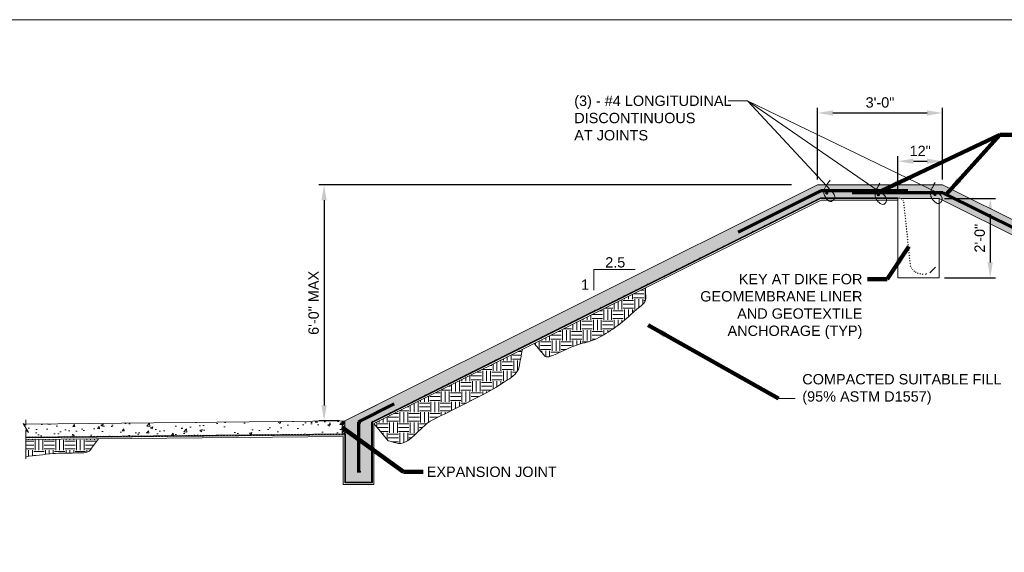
# Model space of a CAD drawing. Header units: inches. Extents: x -1183 to -621, y 39 to 293.
# Tile 5 of 6: x -858 to -715, y 208 to 285. Entities that reach past the tile are written whole.
import ezdxf

# ---------------------------------------------------------------- set-up
doc = ezdxf.new("R2010")
doc.units = ezdxf.units.IN
doc.header["$MEASUREMENT"] = 0
doc.layers.get('DefPoints').update_dxf_attribs({"lineweight": 0})
for name, color, linetype, lineweight in [('C-ANNO-TEXT', 52, 'Continuous', 0), ('C-Detl-Grph-Wt 0', 4, 'Continuous', 0), ('G-ANNO-DIMS', 2, 'Continuous', 0), ('G-ANNO-MASK', 1, 'Continuous', 0), ('G-ANNO-NOTE', 4, 'Continuous', 30), ('G-ANNO-PATT', 250, 'Continuous', 0), ('S-REIN-RBAR', 1, 'Continuous', 70)]:
    doc.layers.add(name, color=color, linetype=linetype, lineweight=lineweight)
doc.layers.add('G-ANNO-NPLT', color=1, linetype='Continuous', lineweight=0, plot=False)
doc.styles.add("AEC_AC_05ArchDims-CC_1_1'", font='arial.ttf', dxfattribs={"height": 1.5})
doc.styles.add('Style-Arial', font='arial.ttf')
doc.styles.add('Style-USTN_ENGNRG', font='USTN_ENGNRG.shx')
doc.styles.add('TEXT', font='romans.shx', dxfattribs={"width": 0.8})
doc.dimstyles.new("AEC_AC_05_Arch-Dims_1_1'", dxfattribs={"dimtxt": 1.5, "dimasz": 2.25, "dimexe": 0.75, "dimexo": 0.75, "dimgap": 0.75, "dimtad": 1, "dimdec": 4, "dimzin": 15, "dimdsep": 46, "dimlunit": 4, "dimtxsty": "AEC_AC_05ArchDims-CC_1_1'", "dimcen": 0.09, "dimclrd": 256, "dimclre": 256, "dimazin": 2, "dimtfac": 0.7, "dimtdec": 4, "dimtix": 1, "dimtmove": 1, "dimatfit": 3, "dimfxl": 1, "dimfrac": 1, "dimtolj": 1, "dimtzin": 15, "dimlwd": 30, "dimlwe": 30, "dimarcsym": 0})
doc.dimstyles.new('USACE ARROW DIM SET', dxfattribs={"dimtxt": 1.5, "dimasz": 2.82, "dimexe": 0.75, "dimexo": 0.75, "dimgap": 0.75, "dimtad": 1, "dimdec": 3, "dimzin": 15, "dimdsep": 46, "dimtxsty": 'Style-Arial', "dimcen": 1.08, "dimclrd": 256, "dimclre": 256, "dimazin": 2, "dimtfac": 1, "dimtdec": 3, "dimtmove": 1, "dimatfit": 1, "dimfxl": 1, "dimtzin": 15, "dimlwd": -1, "dimarcsym": 0})

# ---------------------------------------------------------------- blocks, each defined once
blk = doc.blocks.new('*D60')
at = {"layer": 'DefPoints', "color": 0, "lineweight": 18, "transparency": 16777216}
for p in [(-745.14, 261.16), (-813.69, 226.89), (-810.69, 226.89)]:
    blk.add_point(p, dxfattribs=at)
at = {"layer": 'G-ANNO-DIMS', "lineweight": 30, "transparency": 16777216}
for p, q in [((-745.89, 261.16), (-814.44, 261.16)), ((-813.69, 258.91), (-813.69, 229.14)), ((-811.44, 226.89), (-814.44, 226.89))]:
    blk.add_line(p, q, dxfattribs=at)
at = {"layer": 'G-ANNO-DIMS', "lineweight": 18, "transparency": 16777216}
for points in [[(-814.06, 258.91), (-813.31, 258.91), (-813.69, 261.16)], [(-814.06, 229.14), (-813.31, 229.14), (-813.69, 226.89)]]:
    blk.add_solid(points, dxfattribs=at)
at = {"layer": 'G-ANNO-DIMS', "color": 0, "lineweight": 30, "transparency": 16777216, "insert": (-815.2, 244.02), "char_height": 1.5, "attachment_point": 5, "rotation": 90, "style": "AEC_AC_05ArchDims-CC_1_1'"}
blk.add_mtext('\\A1;6\'-0" MAX', dxfattribs=at)
blk = doc.blocks.new('*D61')
at = {"layer": 'DefPoints', "color": 0, "lineweight": 18, "transparency": 16777216}
for p in [(-724, 271.59), (-742.14, 261.16), (-724, 261.16)]:
    blk.add_point(p, dxfattribs=at)
at = {"layer": 'G-ANNO-DIMS', "lineweight": 30, "transparency": 16777216}
for p, q in [((-742.14, 261.91), (-742.14, 272.34)), ((-739.89, 271.59), (-726.25, 271.59)), ((-724, 261.91), (-724, 272.34))]:
    blk.add_line(p, q, dxfattribs=at)
at = {"layer": 'G-ANNO-DIMS', "lineweight": 18, "transparency": 16777216}
for points in [[(-739.89, 271.96), (-739.89, 271.21), (-742.14, 271.59)], [(-726.25, 271.96), (-726.25, 271.21), (-724, 271.59)]]:
    blk.add_solid(points, dxfattribs=at)
at = {"layer": 'G-ANNO-DIMS', "color": 0, "lineweight": 30, "transparency": 16777216, "insert": (-733.07, 273.11), "char_height": 1.5, "attachment_point": 5, "style": "AEC_AC_05ArchDims-CC_1_1'"}
blk.add_mtext('\\A1;3\'-0"', dxfattribs=at)
blk = doc.blocks.new('*D62')
at = {"layer": 'DefPoints', "color": 0, "lineweight": 18, "transparency": 16777216}
for p in [(-724, 264.58), (-724, 261.16), (-730.47, 259.16)]:
    blk.add_point(p, dxfattribs=at)
at = {"layer": 'G-ANNO-DIMS', "lineweight": 30, "transparency": 16777216}
for p, q in [((-730.47, 259.91), (-730.47, 265.33)), ((-728.22, 264.58), (-726.25, 264.58)), ((-724, 261.91), (-724, 265.33))]:
    blk.add_line(p, q, dxfattribs=at)
at = {"layer": 'G-ANNO-DIMS', "lineweight": 18, "transparency": 16777216}
for points in [[(-728.22, 264.96), (-728.22, 264.21), (-730.47, 264.58)], [(-726.25, 264.96), (-726.25, 264.21), (-724, 264.58)]]:
    blk.add_solid(points, dxfattribs=at)
at = {"layer": 'G-ANNO-DIMS', "color": 0, "lineweight": 30, "transparency": 16777216, "insert": (-727.24, 266.08), "char_height": 1.5, "attachment_point": 5, "style": "AEC_AC_05ArchDims-CC_1_1'"}
blk.add_mtext('\\A1;12"', dxfattribs=at)
blk = doc.blocks.new('*D63')
at = {"layer": 'DefPoints', "color": 0, "lineweight": 18, "transparency": 16777216}
for p in [(-724.47, 259.16), (-724.47, 247.65), (-717.08, 247.65)]:
    blk.add_point(p, dxfattribs=at)
at = {"layer": 'G-ANNO-DIMS', "lineweight": 30, "transparency": 16777216}
for p, q in [((-723.72, 259.16), (-716.33, 259.16)), ((-717.08, 256.91), (-717.08, 249.9)), ((-723.72, 247.65), (-716.33, 247.65))]:
    blk.add_line(p, q, dxfattribs=at)
at = {"layer": 'G-ANNO-DIMS', "lineweight": 18, "transparency": 16777216}
for points in [[(-717.46, 256.91), (-716.71, 256.91), (-717.08, 259.16)], [(-717.46, 249.9), (-716.71, 249.9), (-717.08, 247.65)]]:
    blk.add_solid(points, dxfattribs=at)
at = {"layer": 'G-ANNO-DIMS', "color": 0, "lineweight": 30, "transparency": 16777216, "insert": (-718.6, 253.41), "char_height": 1.5, "attachment_point": 5, "rotation": 90, "style": "AEC_AC_05ArchDims-CC_1_1'"}
blk.add_mtext('\\A1;2\'-0"', dxfattribs=at)

msp = doc.modelspace()

# ---------------------------------------------------------------- hatches: boundary and pattern name
at = {"layer": 'G-ANNO-PATT'}
h = msp.add_hatch(dxfattribs=at)
h.set_pattern_fill('AR-CONC', color=256, style=0, pattern_type=2)
h.set_pattern_definition([(50, (-657.189, 225.4274), (3.5863, -0.31376), [0.375, -4.125]), (355, (-657.189, 225.4274), (-0.69376, 3.76096), [0.3, -3.3]), (100.4514, (-656.89, 225.4012), (2.892545, 3.4472), [0.3187, -3.50571]), (46.1842, (-657.189, 226.4274), (5.33621, -0.8276), [0.5625, -6.1875]), (96.6356, (-656.7443, 226.3584), (4.67331, 4.8706), [0.47805, -5.25857]), (351.184, (-657.189, 226.4274), (4.6733, 4.8706), [0.45, -4.95]), (21, (-656.689, 226.1774), (2.984535, -2.013094), [0.375, -4.125]), (326, (-656.689, 226.1774), (1.21658, 3.62575), [0.3, -3.3]), (71.4514, (-656.4403, 226.0096), (4.20111, 1.612656), [0.3187, -3.50571]), (37.5, (-657.189, 225.4274), (0.060799, 1.664469), [0, -3.26, 0, -3.35, 0, -3.3125]), (7.5, (-657.189, 225.4274), (1.315348, 1.972059), [0, -1.91, 0, -3.185, 0, -1.2625]), (327.5, (-658.304, 225.4274), (2.669112, -0.112774), [0, -1.25, 0, -3.9, 0, -5.175]), (317.5, (-658.804, 225.4274), (2.91593, 0.500525), [0, -1.625, 0, -2.59, 0, -3.675])])
h.paths.add_polyline_path([(-730.47015, 259.28368, -0.132608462), (-729.95328, 259.16374), (-724.4746, 259.16374), (-659.85408, 226.85348), (-659.85408, 218.09581), (-655.85673, 218.09581), (-655.85673, 227.08983), (-724.0019, 261.16241), (-742.13746, 261.16241), (-810.68711, 226.88679), (-810.68711, 225.00812), (-810.56711, 225.00932), (-810.56711, 218.01277), (-806.80977, 218.01277), (-806.80977, 226.72619), (-741.69308, 259.28374)])
h = msp.add_hatch(dxfattribs=at)
h.set_pattern_fill('MSTN', color=256, style=0, pattern_type=2)
h.set_pattern_definition([(45, (-856.94532, 224.42552), (-0.21213203, 0.21213203), [])])
h.paths.add_polyline_path([(-806.68977, 226.65202), (-806.68977, 217.89277), (-810.68711, 217.89277), (-810.68711, 224.88812), (-856.94683, 224.42652), (-856.94803, 224.54651), (-810.56711, 225.00932), (-810.56711, 218.01277), (-806.80977, 218.01277), (-806.80977, 226.72619), (-741.69308, 259.28374), (-730.47061, 259.28374), (-730.47061, 259.16374), (-741.66476, 259.16374)])
h = msp.add_hatch(dxfattribs=at)
h.set_pattern_fill('MSTN', color=256, style=0, pattern_type=2)
h.set_pattern_definition([(45, (-725.83752, 248.36898), (-0.212132, 0.212132), [])])
h.paths.add_polyline_path([(-728.7127, 249.31178), (-729.7024, 258.78719, 0.252080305), (-730.46587, 259.16376), (-730.47015, 259.28368, -0.260587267), (-729.58622, 258.83002), (-728.59547, 249.34458, 0.624834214), (-725.08504, 249.31989), (-724.97816, 249.26531, -0.628145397)])
h = msp.add_hatch(dxfattribs=at)
h.set_pattern_fill('EARTH', color=256, style=0, pattern_type=2)
h.set_pattern_definition([(0, (-777.7987, 238.7564), (1.5, 1.5), [1.5, -1.5]), (0, (-777.7987, 239.319), (1.5, 1.5), [1.5, -1.5]), (0, (-777.7987, 239.8814), (1.5, 1.5), [1.5, -1.5]), (90, (-777.6112, 240.069), (-1.5, 1.5), [1.5, -1.5]), (90, (-777.0487, 240.069), (-1.5, 1.5), [1.5, -1.5]), (90, (-776.4862, 240.069), (-1.5, 1.5), [1.5, -1.5])])
edge = h.paths.add_edge_path()
edge.add_line((-767.07093, 246.19263), (-783.19673, 238.12993))
edge.add_line((-783.19673, 238.12993), (-781.66056, 236.29259))
edge.add_spline(control_points=[(-781.66056, 236.29259), (-781.48937, 236.08785), (-781.10759, 236.17039), (-780.86051, 236.26193), (-779.62317, 236.72034), (-778.43059, 237.41408), (-777.17936, 237.85066), (-776.31644, 238.15175), (-775.39548, 238.31603), (-774.53686, 238.66488), (-773.56698, 239.05893), (-772.68703, 239.60693), (-771.82403, 240.21289), (-770.57369, 241.09082), (-769.47466, 242.06242), (-768.33754, 243.09782), (-767.83021, 243.55977), (-767.02857, 243.97297), (-767.04141, 244.64584)], knot_values=[0, 0, 0, 0, 0.046432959, 0.046432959, 0.046432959, 0.278956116, 0.278956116, 0.278956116, 0.439318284, 0.439318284, 0.439318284, 0.620462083, 0.620462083, 0.620462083, 0.882908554, 0.882908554, 0.882908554, 1, 1, 1, 1], degree=3, periodic=0)
edge.add_line((-767.04141, 244.64584), (-767.07093, 246.19263))
h = msp.add_hatch(dxfattribs=at)
h.set_pattern_fill('EARTH', color=256, style=0, pattern_type=2)
h.set_pattern_definition([(0, (-799.8765, 228.359), (1.5, 1.5), [1.5, -1.5]), (0, (-799.8765, 228.9215), (1.5, 1.5), [1.5, -1.5]), (0, (-799.8765, 229.484), (1.5, 1.5), [1.5, -1.5]), (90, (-799.689, 229.6715), (-1.5, 1.5), [1.5, -1.5]), (90, (-799.1265, 229.6715), (-1.5, 1.5), [1.5, -1.5]), (90, (-798.564, 229.6715), (-1.5, 1.5), [1.5, -1.5])])
edge = h.paths.add_edge_path()
edge.add_line((-804.38005, 224.00162), (-803.28487, 223.69001))
edge.add_spline(control_points=[(-803.28487, 223.69001), (-801.33079, 223.13401), (-799.91197, 225.99694), (-798.12044, 226.92676), (-795.62389, 228.2225), (-793.05208, 229.44315), (-790.54461, 230.76664), (-789.35484, 231.39463), (-788.22152, 232.08034), (-787.08575, 232.83485), (-786.37651, 233.30601), (-785.57053, 233.89272), (-785.41535, 234.71709)], knot_values=[0, 0, 0, 0, 0.288381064, 0.288381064, 0.288381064, 0.690247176, 0.690247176, 0.690247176, 0.880928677, 0.880928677, 0.880928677, 1, 1, 1, 1], degree=3, periodic=0)
edge.add_line((-785.41535, 234.71709), (-784.93668, 237.25998))
edge.add_line((-784.93668, 237.25998), (-806.47563, 226.49076))
edge.add_line((-806.47563, 226.49076), (-804.38005, 224.00162))
h = msp.add_hatch(dxfattribs=at)
h.set_pattern_fill('AR-CONC', color=256, style=0, pattern_type=2)
h.set_pattern_definition([(50, (-839.3914, 225.136), (3.5863, -0.31376), [0.375, -4.125]), (355, (-839.3914, 225.136), (-0.69376, 3.76096), [0.3, -3.3]), (100.451, (-839.0926, 225.11), (2.89254, 3.4472), [0.3187, -3.5057]), (46.184, (-839.3914, 226.136), (5.3362, -0.8276), [0.5625, -6.1875]), (96.636, (-838.947, 226.067), (4.6733, 4.8706), [0.47805, -5.2586]), (351.184, (-839.3914, 226.136), (4.6733, 4.8706), [0.45, -4.95]), (21, (-838.8914, 225.886), (2.98453, -2.0131), [0.375, -4.125]), (326, (-838.8914, 225.886), (1.2166, 3.62575), [0.3, -3.3]), (71.451, (-838.6427, 225.7183), (4.2011, 1.61266), [0.3187, -3.5057]), (37.5, (-839.3914, 225.1361), (0.0608, 1.66447), [0, -3.26, 0, -3.35, 0, -3.3125]), (7.5, (-839.3914, 225.136), (1.31535, 1.97206), [0, -1.91, 0, -3.185, 0, -1.2625]), (327.5, (-840.5064, 225.1361), (2.66911, -0.112774), [0, -1.25, 0, -3.9, 0, -5.175]), (317.5, (-841.0064, 225.136), (2.91593, 0.50052), [0, -1.625, 0, -2.59, 0, -3.675])])
h.paths.add_polyline_path([(-811.06147, 225.00439), (-811.06147, 226.88305), (-856.94683, 226.42519), (-856.94683, 226.27767), (-857.31643, 226.51085), (-856.57248, 225.21647), (-856.94683, 225.60193), (-856.94683, 224.54652)])
h = msp.add_hatch(dxfattribs=at)
h.set_pattern_fill('EARTH', color=256, style=0, pattern_type=2)
h.set_pattern_definition([(0, (-854.3005, 222.8169), (1.5, 1.5), [1.5, -1.5]), (0, (-854.3005, 223.3794), (1.5, 1.5), [1.5, -1.5]), (0, (-854.3005, 223.9419), (1.5, 1.5), [1.5, -1.5]), (90, (-854.113, 224.1294), (-1.5, 1.5), [1.5, -1.5]), (90, (-853.5505, 224.1294), (-1.5, 1.5), [1.5, -1.5]), (90, (-852.988, 224.1294), (-1.5, 1.5), [1.5, -1.5])])
edge = h.paths.add_edge_path()
edge.add_line((-846.39962, 224.29175), (-856.94444, 224.18653))
edge.add_line((-856.94444, 224.18653), (-856.94683, 224.18653))
edge.add_line((-856.94683, 224.18653), (-856.94683, 221.72667))
edge.add_line((-856.94683, 221.72667), (-853.04042, 222.13881))
edge.add_spline(control_points=[(-853.04042, 222.13881), (-851.95077, 222.25377), (-850.84975, 222.18429), (-849.75488, 222.23933), (-849.00198, 222.27717), (-847.9865, 222.10164), (-847.54442, 222.71177)], knot_values=[0, 0, 0, 0, 0.592537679, 0.592537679, 0.592537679, 1, 1, 1, 1], degree=3, periodic=0)
edge.add_line((-847.54442, 222.71177), (-846.39962, 224.29175))
at = {"layer": 'S-REIN-RBAR', "linetype": 'Continuous'}
for points in [[(-740.53885, 259.97067, 1), (-741.03288, 259.97067, 1)], [(-733.06615, 259.73003, 1), (-733.56018, 259.73003, 1)], [(-724.85574, 259.75973, 1), (-725.34977, 259.75973, 1)], [(-808.30407, 226.62485, 1), (-808.62635, 226.62485, 1)], [(-808.31783, 219.52142, 1), (-808.64011, 219.52142, 1)]]:
    msp.add_hatch(color=256, dxfattribs=at).paths.add_polyline_path(points)

# ---------------------------------------------------------------- linework, layer by layer
at = {"layer": 'C-Detl-Grph-Wt 0'}
for p, q in [((-810.68711, 226.88679, -3.51772), (-742.13746, 261.16241, -3.51772)), ((-742.13746, 261.16241, -3.51772), (-724.0019, 261.16241, -3.51772)), ((-724.0019, 261.16241, -3.51772), (-655.85673, 227.08983, -3.51772)), ((-806.47563, 226.75989, -3.51772), (-741.66476, 259.16374, -3.51772)), ((-806.47563, 226.49076, -3.51772), (-741.6081, 258.92374, -3.51772)), ((-741.6081, 258.92374, -3.51772), (-730.47061, 258.92374, -3.51772)), ((-730.46877, 259.16373, -3.51772), (-730.4611, 247.65234, -3.51772)), ((-730.09784, 259.16374, -3.51772), (-724.4746, 259.16374, -3.51772)), ((-724.4746, 259.16374, -3.51772), (-659.85408, 226.85348, -3.51772)), ((-724.4746, 259.16374, -3.51772), (-724.46508, 247.65234, -3.51772)), ((-730.45634, 247.65234, -3.51772), (-724.46508, 247.65234, -3.51772)), ((-805.995, 229.23443, -3.51772), (-810.68711, 226.88679, -3.51772)), ((-805.995, 229.23443, -3.51772), (-810.68711, 226.88679, -3.51772)), ((-810.68711, 226.88679, -3.51772), (-856.94683, 226.42519, -3.51772)), ((-811.06147, 226.88679, -3.51772), (-811.06147, 225.00439, -3.51772)), ((-810.68711, 226.88679, -3.51772), (-810.68711, 225.00812, -3.51772)), ((-805.995, 226.99941, -3.51772), (-806.68977, 226.65202, -3.51772)), ((-805.995, 226.99941, -3.51772), (-806.68977, 226.65202, -3.51772)), ((-806.68977, 226.65202, -3.51772), (-806.68977, 217.89277, -3.51772)), ((-806.47563, 226.49076, -3.51772), (-806.47563, 217.64373, -3.51772)), ((-810.91078, 224.88653, -3.51772), (-856.94683, 224.42652, -3.51772)), ((-810.91078, 224.64587, -3.51772), (-856.94444, 224.18653, -3.51772)), ((-810.91078, 224.64587, -3.51772), (-810.91078, 217.64373, -3.51772)), ((-806.47563, 217.64373, -3.51772), (-810.91078, 217.64373, -3.51772)), ((-806.68977, 217.89277, -3.51772), (-810.68711, 217.89277, -3.51772))]:
    msp.add_line(p, q, dxfattribs=at)
at = {"layer": 'C-Detl-Grph-Wt 0', "elevation": -3.51772, "flags": 128}
msp.add_lwpolyline([(-856.94803, 224.54651), (-810.56711, 225.00932), (-810.56711, 218.01277), (-806.80977, 218.01277), (-806.80977, 226.72619), (-741.69308, 259.28374), (-730.47061, 259.28374), (-730.47061, 259.16374), (-741.66476, 259.16374), (-806.68977, 226.65202), (-806.68977, 217.89277), (-810.68711, 217.89277), (-810.68711, 224.88812), (-856.94683, 224.42652), (-856.94803, 224.54651)], close=True, dxfattribs=at)
at = {"layer": 'G-ANNO-MASK'}
for p, q in [((-856.94683, 226.27767, -3.51772), (-857.31643, 226.51085, -3.51772)), ((-857.31643, 226.51085, -3.51772), (-856.57248, 225.21647, -3.51772)), ((-856.94683, 227.04065, -3.51772), (-856.94683, 226.27767, -3.51772)), ((-856.94683, 225.60193, -3.51772), (-856.94683, 221.37458, -3.51772)), ((-856.57248, 225.21647, -3.51772), (-856.94683, 225.60193, -3.51772))]:
    msp.add_line(p, q, dxfattribs=at)
at = {"layer": 'G-ANNO-NOTE', "lineweight": 18}
for p, q in [((-755.10871, 273.36569, -3.51772), (-752.28871, 273.36569, -3.51772)), ((-752.28871, 273.36569, -3.51772), (-724.68716, 259.99334, -3.51772)), ((-752.28871, 273.36569, -3.51772), (-732.72784, 259.87438, -3.51772)), ((-740.13561, 260.28997, -3.51772), (-752.28871, 273.36569, -3.51772)), ((-768.58425, 248.86306, -3.51772), (-774.58027, 248.86306, -3.51772)), ((-774.58027, 248.86306, -3.51772), (-774.58027, 245.86505, -3.51772)), ((-747.78807, 230.15589, 3.51969), (-745.38884, 230.15589, 3.51969))]:
    msp.add_line(p, q, dxfattribs=at)
for points in [[(-740.13561, 260.28997, -3.51772), (-740.05324, 260.21937, -3.51772), (-739.98383, 260.14231, -3.51772), (-739.91513, 260.05838, -3.51772), (-739.83903, 259.96542, -3.51772), (-739.77802, 259.87529, -3.51772), (-739.7216, 259.76175, -3.51772), (-739.66363, 259.64508, -3.51772), (-739.64031, 259.52558, -3.51772), (-739.63595, 259.40802, -3.51772), (-739.63188, 259.29837, -3.51772), (-739.66018, 259.1898, -3.51772), (-739.72795, 259.08125, -3.51772), (-739.82465, 258.92637, -3.51772), (-739.94715, 258.81962, -3.51772), (-740.0912, 258.76083, -3.51772), (-740.22555, 258.706, -3.51772), (-740.41176, 258.74479, -3.51772), (-740.53535, 258.84332, -3.51772), (-740.67448, 258.95423, -3.51772), (-740.78205, 259.07203, -3.51772), (-740.87956, 259.21767, -3.51772), (-740.99536, 259.39061, -3.51772), (-741.09226, 259.55296, -3.51772), (-741.1635, 259.75065, -3.51772), (-741.20252, 259.8589, -3.51772), (-741.22059, 259.96908, -3.51772), (-741.21426, 260.07742, -3.51772), (-741.20469, 260.2414, -3.51772), (-741.17201, 260.40528, -3.51772), (-741.11274, 260.56757, -3.51772), (-741.06325, 260.70309, -3.51772), (-741.0145, 260.83007, -3.51772), (-740.93667, 260.94668, -3.51772), (-740.84892, 261.07816, -3.51772), (-740.75704, 261.20402, -3.51772), (-740.66542, 261.33214, -3.51772), (-740.54412, 261.50176, -3.51772), (-740.42584, 261.67016, -3.51772), (-740.28948, 261.83022, -3.51772)], [(-732.72784, 259.87438, -3.51772), (-732.63661, 259.81567, -3.51772), (-732.55734, 259.74879, -3.51772), (-732.47784, 259.675, -3.51772), (-732.38978, 259.59328, -3.51772), (-732.31705, 259.51231, -3.51772), (-732.24569, 259.40753, -3.51772), (-732.17235, 259.29985, -3.51772), (-732.13296, 259.18464, -3.51772), (-732.11261, 259.06877, -3.51772), (-732.09363, 258.9607, -3.51772), (-732.10687, 258.84929, -3.51772), (-732.15921, 258.73251, -3.51772), (-732.23389, 258.56589, -3.51772), (-732.34069, 258.44345, -3.51772), (-732.47538, 258.36556, -3.51772), (-732.601, 258.29293, -3.51772), (-732.79076, 258.30598, -3.51772), (-732.92663, 258.38673, -3.51772), (-733.07959, 258.47764, -3.51772), (-733.20221, 258.57968, -3.51772), (-733.31867, 258.71067, -3.51772), (-733.45695, 258.8662, -3.51772), (-733.57508, 259.01383, -3.51772), (-733.67261, 259.19996, -3.51772), (-733.72602, 259.30189, -3.51772), (-733.75894, 259.40857, -3.51772), (-733.76744, 259.51676, -3.51772), (-733.78031, 259.68052, -3.51772), (-733.77028, 259.84732, -3.51772), (-733.73369, 260.01617, -3.51772), (-733.70313, 260.15718, -3.51772), (-733.67215, 260.28962, -3.51772), (-733.61094, 260.41575, -3.51772), (-733.54193, 260.55796, -3.51772), (-733.46808, 260.69517, -3.51772), (-733.39477, 260.83458, -3.51772), (-733.29772, 261.01916, -3.51772), (-733.20351, 261.20211, -3.51772), (-733.09024, 261.37927, -3.51772)], [(-724.68716, 259.99334, -3.51772), (-724.59459, 259.93676, -3.51772), (-724.5138, 259.87173, -3.51772), (-724.43261, 259.7998, -3.51772), (-724.34269, 259.72014, -3.51772), (-724.26811, 259.64087, -3.51772), (-724.19434, 259.53776, -3.51772), (-724.11853, 259.43181, -3.51772), (-724.07648, 259.31754, -3.51772), (-724.05346, 259.20218, -3.51772), (-724.03199, 259.09457, -3.51772), (-724.04265, 258.98288, -3.51772), (-724.09227, 258.86493, -3.51772), (-724.16308, 258.69663, -3.51772), (-724.26703, 258.57174, -3.51772), (-724.39989, 258.49077, -3.51772), (-724.52379, 258.41525, -3.51772), (-724.7138, 258.42391, -3.51772), (-724.8515, 258.5015, -3.51772), (-725.00652, 258.58885, -3.51772), (-725.13147, 258.68803, -3.51772), (-725.25092, 258.81628, -3.51772), (-725.39277, 258.96858, -3.51772), (-725.51428, 259.11344, -3.51772), (-725.61609, 259.29727, -3.51772), (-725.67183, 259.39793, -3.51772), (-725.70721, 259.50382, -3.51772), (-725.71822, 259.61179, -3.51772), (-725.73487, 259.77521, -3.51772), (-725.7287, 259.9422, -3.51772), (-725.69602, 260.11185, -3.51772), (-725.66873, 260.25352, -3.51772), (-725.64081, 260.38665, -3.51772), (-725.58254, 260.51416, -3.51772), (-725.51683, 260.65793, -3.51772), (-725.44617, 260.79681, -3.51772), (-725.37611, 260.93788, -3.51772), (-725.28335, 261.12465, -3.51772), (-725.19339, 261.30973, -3.51772), (-725.08425, 261.48946, -3.51772)]]:
    msp.add_open_spline(points, degree=3, knots=[0, 0, 0, 0, 0.055413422, 0.055413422, 0.055413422, 0.116789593, 0.116789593, 0.116789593, 0.179861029, 0.179861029, 0.179861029, 0.238689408, 0.238689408, 0.238689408, 0.322629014, 0.322629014, 0.322629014, 0.400913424, 0.400913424, 0.400913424, 0.48904246, 0.48904246, 0.48904246, 0.593693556, 0.593693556, 0.593693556, 0.650999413, 0.650999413, 0.650999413, 0.737742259, 0.737742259, 0.737742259, 0.81018006, 0.81018006, 0.81018006, 0.891858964, 0.891858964, 0.891858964, 1, 1, 1, 1], dxfattribs=at)
at = {"layer": 'G-ANNO-NPLT'}
msp.add_line((-806.47563, 226.49076, -3.51772), (-804.38005, 224.00162, -3.51772), dxfattribs=at)
for points, knots in [([(-783.19673, 238.12993, -3.51772), (-782.68467, 237.51748, -3.51772), (-782.17261, 236.90504, -3.51772), (-781.66056, 236.29259, -3.51772), (-781.48937, 236.08785, -3.51772), (-781.10759, 236.17039, -3.51772), (-780.86051, 236.26193, -3.51772), (-779.62317, 236.72034, -3.51772), (-778.43059, 237.41408, -3.51772), (-777.17936, 237.85066, -3.51772), (-776.31644, 238.15175, -3.51772), (-775.39548, 238.31603, -3.51772), (-774.53686, 238.66488, -3.51772), (-773.56698, 239.05893, -3.51772), (-772.68703, 239.60693, -3.51772), (-771.82403, 240.21289, -3.51772), (-770.57369, 241.09082, -3.51772), (-769.47466, 242.06242, -3.51772), (-768.33754, 243.09782, -3.51772), (-767.83021, 243.55977, -3.51772), (-767.02857, 243.97297, -3.51772), (-767.04141, 244.64584, -3.51772), (-767.05125, 245.16144, -3.51772), (-767.06109, 245.67704, -3.51772), (-767.07093, 246.19263, -3.51772)], [0, 0, 0, 0, 0.113048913, 0.113048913, 0.113048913, 0.150841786, 0.150841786, 0.150841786, 0.340097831, 0.340097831, 0.340097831, 0.470620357, 0.470620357, 0.470620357, 0.61805754, 0.61805754, 0.61805754, 0.831668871, 0.831668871, 0.831668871, 0.926972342, 0.926972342, 0.926972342, 1, 1, 1, 1]), ([(-804.38005, 224.00162, -3.51772), (-804.01499, 223.89775, -3.51772), (-803.64993, 223.79388, -3.51772), (-803.28487, 223.69001, -3.51772), (-801.33079, 223.13401, -3.51772), (-799.91197, 225.99694, -3.51772), (-798.12044, 226.92676, -3.51772), (-795.62389, 228.2225, -3.51772), (-793.05208, 229.44315, -3.51772), (-790.54461, 230.76664, -3.51772), (-789.35484, 231.39463, -3.51772), (-788.22152, 232.08034, -3.51772), (-787.08575, 232.83485, -3.51772), (-786.37651, 233.30601, -3.51772), (-785.57053, 233.89272, -3.51772), (-785.41535, 234.71709, -3.51772), (-785.25579, 235.56472, -3.51772), (-785.09623, 236.41235, -3.51772), (-784.93668, 237.25998, -3.51772)], [0, 0, 0, 0, 0.045800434, 0.045800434, 0.045800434, 0.290958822, 0.290958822, 0.290958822, 0.632593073, 0.632593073, 0.632593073, 0.79469515, 0.79469515, 0.79469515, 0.895920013, 0.895920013, 0.895920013, 1, 1, 1, 1]), ([(-856.94683, 221.72667, -3.51772), (-855.64469, 221.86405, -3.51772), (-854.34255, 222.00143, -3.51772), (-853.04042, 222.13881, -3.51772), (-851.95077, 222.25377, -3.51772), (-850.84975, 222.18429, -3.51772), (-849.75488, 222.23933, -3.51772), (-849.00198, 222.27717, -3.51772), (-847.9865, 222.10164, -3.51772), (-847.54442, 222.71177, -3.51772), (-847.16282, 223.23843, -3.51772), (-846.78122, 223.76509, -3.51772), (-846.39962, 224.29175, -3.51772)], [0, 0, 0, 0, 0.343765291, 0.343765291, 0.343765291, 0.631432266, 0.631432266, 0.631432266, 0.829248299, 0.829248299, 0.829248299, 1, 1, 1, 1])]:
    msp.add_open_spline(points, degree=3, knots=knots, dxfattribs=at)
msp.add_3dface([(-620.8441, 285.13311, -3.51772), (-980.8441, 285.13311, -3.51772), (-980.8441, 39.13311, -3.51772), (-620.8441, 39.13311, -3.51772)], dxfattribs=at)
at = {"layer": 'G-ANNO-PATT'}
for p, q in [((-811.06147, 226.86458, -3.51772), (-810.68711, 226.86458, -3.51772)), ((-811.06147, 226.83761, -3.51772), (-810.68711, 226.83761, -3.51772)), ((-811.06147, 226.83761, -3.51772), (-810.68711, 226.83761, -3.51772)), ((-811.06147, 226.81382, -3.51772), (-810.68711, 226.81382, -3.51772)), ((-811.06147, 226.81382, -3.51772), (-810.68711, 226.81382, -3.51772)), ((-811.06147, 226.78685, -3.51772), (-810.68711, 226.78685, -3.51772)), ((-811.06147, 226.78685, -3.51772), (-810.68711, 226.78685, -3.51772)), ((-811.06147, 226.76465, -3.51772), (-810.68711, 226.76465, -3.51772)), ((-811.06147, 226.76465, -3.51772), (-810.68711, 226.76465, -3.51772)), ((-811.06147, 226.73768, -3.51772), (-810.68711, 226.73768, -3.51772)), ((-811.06147, 226.73768, -3.51772), (-810.68711, 226.73768, -3.51772)), ((-811.06147, 226.71389, -3.51772), (-810.68711, 226.71389, -3.51772)), ((-811.06147, 226.71389, -3.51772), (-810.68711, 226.71389, -3.51772)), ((-811.06147, 226.68692, -3.51772), (-810.68711, 226.68692, -3.51772)), ((-811.06147, 226.68692, -3.51772), (-810.68711, 226.68692, -3.51772)), ((-811.06147, 226.66471, -3.51772), (-810.68711, 226.66471, -3.51772)), ((-811.06147, 226.66471, -3.51772), (-810.68711, 226.66471, -3.51772)), ((-811.06147, 226.63775, -3.51772), (-810.68711, 226.63775, -3.51772)), ((-811.06147, 226.63775, -3.51772), (-810.68711, 226.63775, -3.51772)), ((-811.06147, 226.61395, -3.51772), (-810.68711, 226.61395, -3.51772)), ((-811.06147, 226.61395, -3.51772), (-810.68711, 226.61395, -3.51772)), ((-811.06147, 226.58699, -3.51772), (-810.68711, 226.58699, -3.51772)), ((-811.06147, 226.58699, -3.51772), (-810.68711, 226.58699, -3.51772)), ((-811.06147, 226.56478, -3.51772), (-810.68711, 226.56478, -3.51772)), ((-811.06147, 226.56478, -3.51772), (-810.68711, 226.56478, -3.51772)), ((-811.06147, 226.53781, -3.51772), (-810.68711, 226.53781, -3.51772)), ((-811.06147, 226.53781, -3.51772), (-810.68711, 226.53781, -3.51772)), ((-811.06147, 226.51402, -3.51772), (-810.68711, 226.51402, -3.51772)), ((-811.06147, 226.22056, -3.51772), (-810.76801, 226.51402, -3.51772)), ((-811.06147, 226.51402, -3.51772), (-810.68711, 226.51402, -3.51772)), ((-811.06147, 226.22056, -3.51772), (-810.76801, 226.51402, -3.51772)), ((-811.06147, 225.86683, -3.51772), (-810.68711, 226.24118, -3.51772)), ((-811.06147, 225.86683, -3.51772), (-810.68711, 226.24118, -3.51772)), ((-811.06147, 225.51468, -3.51772), (-810.68711, 225.88745, -3.51772)), ((-811.06147, 225.51468, -3.51772), (-810.68711, 225.88745, -3.51772)), ((-810.68711, 226.88679, -3.51772), (-810.68711, 225.00812, -3.51772)), ((-811.06147, 225.16095, -3.51772), (-810.68711, 225.53689, -3.51772)), ((-811.06147, 225.16095, -3.51772), (-810.68711, 225.53689, -3.51772)), ((-810.86231, 225.00637, -3.51772), (-810.68711, 225.18157, -3.51772)), ((-810.86231, 225.00637, -3.51772), (-810.68711, 225.18157, -3.51772))]:
    msp.add_line(p, q, dxfattribs=at)
at = {"layer": 'S-REIN-RBAR', "linetype": 'Continuous'}
for p, q in [((-741.62827, 260.29949, -3.51772), (-753.64251, 254.29237, -3.51772)), ((-729.04616, 260.29949, -3.51772), (-741.62827, 260.29949, -3.51772)), ((-723.93052, 260.00921, -3.51772), (-737.09319, 260.00921, -3.51772)), ((-723.93052, 260.00921, -3.51772), (-712.82838, 254.45734, -3.51772)), ((-808.68844, 226.7694, -3.51772), (-803.53156, 229.34864, -3.51772)), ((-808.68844, 226.7694, -3.51772), (-808.68844, 219.39177, -3.51772))]:
    msp.add_line(p, q, dxfattribs=at)

# ---------------------------------------------------------------- texts
at = {"layer": 'C-ANNO-TEXT', "insert": (-742.13746, 266.36428, -3.51772), "char_height": 1.500003, "attachment_point": 4, "rotation": 325.4056026, "style": 'TEXT'}
msp.add_mtext('\\fArial|b0|i0|c00|p39;\\H1x;\\W0.8; ', dxfattribs=at)
at = {"layer": 'G-ANNO-NOTE', "lineweight": 18, "char_height": 1.5, "style": 'Style-Arial'}
for s, insert, attachment_point in [('(3) - #4 LONGITUDINAL\\PDISCONTINUOUS\\PAT JOINTS', (-777.40898, 274.10817, -3.51969), 1), ('KEY AT DIKE FOR\\PGEOMEMBRANE LINER\\PAND GEOTEXTILE\\PANCHORAGE (TYP)', (-735.61905, 248.22444, -3.51772), 3), ('COMPACTED SUITABLE FILL\\P(95% ASTM D1557)', (-744.3361, 233.68786, -3.51969), 1), ('EXPANSION JOINT', (-798.79783, 219.48859, -3.51772), 4)]:
    msp.add_mtext(s, dxfattribs=dict(at, insert=insert, attachment_point=attachment_point))
at = {"layer": 'G-ANNO-NOTE', "lineweight": 18, "attachment_point": 7, "line_spacing_factor": 0.74644, "style": 'Style-USTN_ENGNRG'}
for s, insert, char_height in [('\\fArial|b0|i0|c00|p39;2.5', (-772.91629, 249.13545, -3.51772), 1.4949964), ('\\fArial|b0|i0|c00|p39;1', (-776.41397, 245.93588, -3.51772), 1.4953581)]:
    msp.add_mtext(s, dxfattribs=dict(at, insert=insert, char_height=char_height))

# ---------------------------------------------------------------- dimensions: what is measured, and where the dimension line sits
at = {"layer": 'G-ANNO-DIMS', "lineweight": 30}
for base, p1, text, picture, middle in [((-724.0019, 271.58887, -3.51772), (-742.13746, 261.16241, -3.51772), '3\'-0"', '*D61', (-733.06968, 273.10524, -3.51772)), ((-724.0019, 264.58164, -3.51772), (-730.46877, 259.16373, -3.51772), '12"', '*D62', (-727.23534, 266.08471, -3.51772))]:
    dim = msp.add_linear_dim(base=base, p1=p1, p2=(-724.0019, 261.16241, -3.51772), text=text, dimstyle="AEC_AC_05_Arch-Dims_1_1'", dxfattribs=at)
    dim.commit()
    dim.dimension.update_dxf_attribs({"geometry": picture, "text_midpoint": middle})
for base, p1, p2, text, picture, middle in [((-813.68711, 226.88679, -3.51772), (-745.13746, 261.16241, -3.51772), (-810.68711, 226.88679, -3.51772), '6\'-0" MAX', '*D60', (-815.20297, 244.0246, -3.51772)), ((-717.08036, 247.65234, -3.51772), (-724.4746, 259.16374, -3.51772), (-724.46508, 247.65234, -3.51772), '2\'-0"', '*D63', (-718.59622, 253.40804, -3.51772))]:
    dim = msp.add_linear_dim(base=base, p1=p1, p2=p2, angle=270, text=text, dimstyle="AEC_AC_05_Arch-Dims_1_1'", dxfattribs=at)
    dim.commit()
    dim.dimension.update_dxf_attribs({"geometry": picture, "text_midpoint": middle})

# ---------------------------------------------------------------- leaders
at = {"layer": 'G-ANNO-NOTE', "lineweight": 18}
for points, override in [([(-732.83158, 260.29949, -3.51772), (-715.71023, 268.42745, -3.51772)], {"dimclrd": 0, "dimlwd": 65534}), ([(-766.68502, 240.78527, 3.51969), (-747.78807, 230.15589, 3.51969)], {"dimtad": 0, "dimclrd": 0, "dimlwd": 65534})]:
    msp.add_leader(points, dimstyle='USACE ARROW DIM SET', override=override, dxfattribs=at)
at = {"layer": 'G-ANNO-NOTE', "lineweight": 18, "annotation_type": 0, "has_hookline": 1}
for points, hookline_direction, text_width in [([(-723.46735, 259.77759, -3.51772), (-715.71023, 268.42745, -3.51772), (-712.89023, 268.42745, -3.51772)], 0, 13.38336), ([(-728.89426, 252.20513, -3.51772), (-732.04905, 247.44872, -3.51772), (-734.86905, 247.44872, -3.51772)], 1, 23.38199), ([(-811.06147, 225.94559, -3.51772), (-802.15975, 219.48859, -3.51772), (-799.33975, 219.48859, -3.51772)], 0, 18.65484)]:
    msp.add_leader(points, dimstyle='USACE ARROW DIM SET', override={"dimtad": 0, "dimclrd": 0, "dimlwd": 65534}, dxfattribs=dict(at, hookline_direction=hookline_direction, text_width=text_width))

doc.saveas('drawing.dxf')
